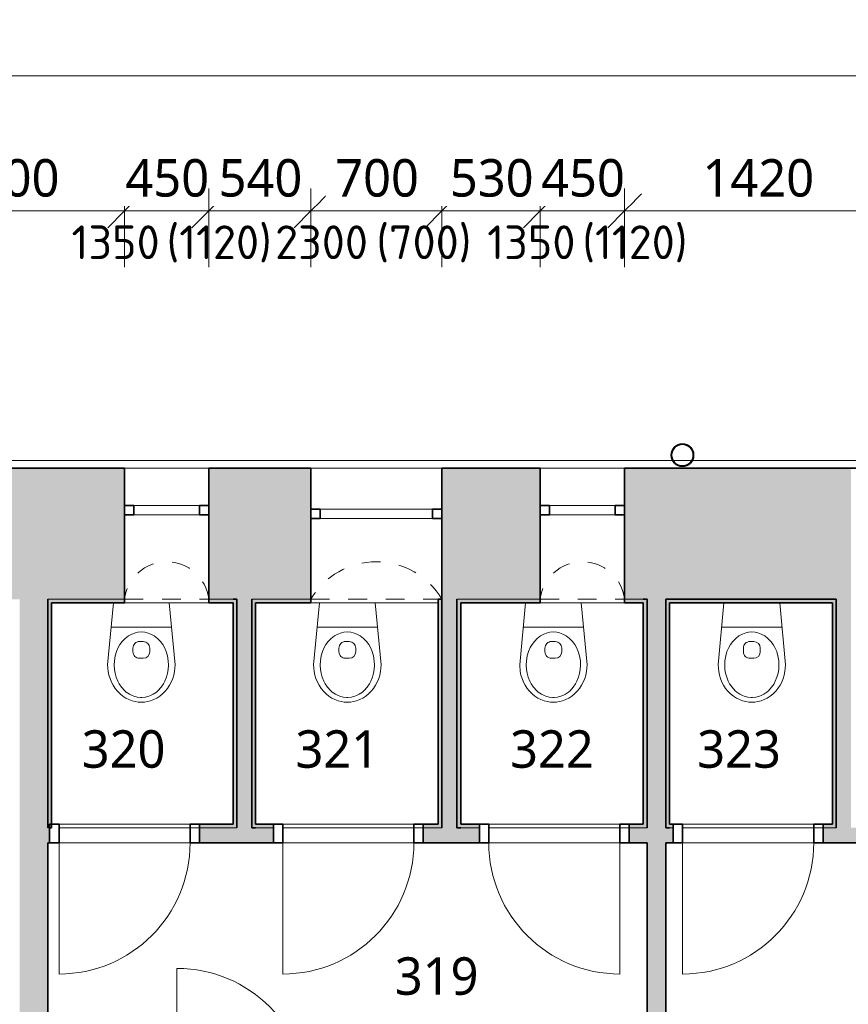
# Model space of a CAD drawing. Header units: metres. Extents: x -2.7 to 41.7, y -4.4 to 31.2.
# Tile 18 of 21: x 21.6 to 26.1, y 11.9 to 17.1. Entities that reach past the tile are written whole.
import ezdxf

# ---------------------------------------------------------------- set-up
doc = ezdxf.new("R2010")
doc.units = ezdxf.units.M
doc.linetypes.add('AV - Cerch_ 1 tecka 2mm', pattern=[0.004, 0.002, -0.001, 0, -0.001])
doc.layers.add('AV-KOTY', color=5, linetype='Continuous', lineweight=13, true_color=0x0000ff)
doc.layers.add('AV-MISTNOSTI', color=5, linetype='Continuous', lineweight=5, true_color=0x0000ff)
for name, color, linetype, lineweight in [('AV-KOTY-100', 7, 'Continuous', 5), ('AV-SRAFY', 7, 'Continuous', 35), ('AV-STAVBA', 7, 'Continuous', 18), ('AV-VYBAVENI', 7, 'Continuous', 18)]:
    doc.layers.add(name, color=color, linetype=linetype, lineweight=lineweight)
doc.styles.add('ISOCPEUR', font='isocpeur.ttf', dxfattribs={"height": 0.18})
doc.styles.add('Trebuchet MS', font='trebuc.ttf', dxfattribs={"height": 0.2})
doc.styles.add('Trebuchet MS_B', font='trebuc.ttf', dxfattribs={"height": 0.2})
doc.dimstyles.new('2_mm_-_O_-_Blue_-_mm_-_zaokrouhlena', dxfattribs={"dimscale": 0.3048, "dimtxt": 0.20619, "dimasz": 0.590551, "dimexe": 0.393701, "dimexo": 0.0625, "dimgap": 0.065617, "dimtad": 1, "dimdec": 0, "dimlfac": 1000, "dimrnd": 10, "dimzin": 0, "dimdsep": 46, "dimtxsty": 'Trebuchet MS', "dimblk1": 'OBLIQUE', "dimblk2": 'OBLIQUE', "dimsah": 1, "dimcen": 0.09, "dimazin": 0, "dimtfac": 1, "dimtdec": 4, "dimtix": 1, "dimtmove": 0, "dimatfit": 3, "dimfxl": 0.984252, "dimfxlon": 1, "dimtvp": 1, "dimtfill": 1, "dimtolj": 1, "dimtzin": 0, "dimarcsym": 2})

# ---------------------------------------------------------------- blocks, each defined once
blk = doc.blocks.new('DO_1-P_Ocel_ - 700x1970_100-947632-3NP')
at = {"layer": 'AV-STAVBA'}
for p, q in [((-0.35, 0.75), (-0.35, 0.05)), ((-0.35, 0.05), (0.35, 0.05)), ((-0.35, -0.05), (0.35, -0.05))]:
    blk.add_line(p, q, dxfattribs=at)
at = {"layer": 'AV-STAVBA', "linetype": 'AV - Cerch_ 1 tecka 2mm'}
for p, q in [((-0.4, 0.05), (0.4, 0.05)), ((-0.35, 0.05), (0.35, 0.05)), ((-0.4, -0.05), (0.4, -0.05)), ((-0.35, -0.05), (0.35, -0.05))]:
    blk.add_line(p, q, dxfattribs=at)
at = {"layer": 'AV-STAVBA', "lineweight": 35}
for p, q in [((-0.35, 0.05), (-0.4, 0.05)), ((-0.4, 0.05), (-0.4, -0.05)), ((-0.35, -0.05), (-0.35, 0.05)), ((0.4, 0.05), (0.35, 0.05)), ((0.35, 0.05), (0.35, -0.05)), ((0.4, -0.05), (0.4, 0.05)), ((-0.4, -0.05), (-0.35, -0.05)), ((0.35, -0.05), (0.4, -0.05))]:
    blk.add_line(p, q, dxfattribs=at)
at = {"layer": 'AV-STAVBA'}
blk.add_arc((-0.35, 0.05), 0.7, 0, 90, dxfattribs=at)
blk = doc.blocks.new('DO_1-L_Ocel_ - 700x1970_100-995370-3NP')
at = {"layer": 'AV-STAVBA'}
for p, q in [((0.35, 0.74), (0.35, 0.04)), ((-0.35, 0.04), (0.35, 0.04)), ((-0.35, -0.06), (0.35, -0.06))]:
    blk.add_line(p, q, dxfattribs=at)
at = {"layer": 'AV-STAVBA', "linetype": 'AV - Cerch_ 1 tecka 2mm'}
for p, q in [((-0.4, 0.04), (0.4, 0.04)), ((-0.35, 0.04), (0.35, 0.04)), ((-0.4, -0.04), (0.4, -0.04)), ((-0.35, -0.06), (0.35, -0.06))]:
    blk.add_line(p, q, dxfattribs=at)
at = {"layer": 'AV-STAVBA', "lineweight": 35}
for p, q in [((-0.35, 0.04), (-0.4, 0.04)), ((-0.4, 0.04), (-0.4, -0.06)), ((-0.35, -0.06), (-0.35, 0.04)), ((0.4, 0.04), (0.35, 0.04)), ((0.35, 0.04), (0.35, -0.06)), ((0.4, -0.06), (0.4, 0.04)), ((-0.4, -0.06), (-0.35, -0.06)), ((0.35, -0.06), (0.4, -0.06))]:
    blk.add_line(p, q, dxfattribs=at)
at = {"layer": 'AV-STAVBA'}
blk.add_arc((0.35, 0.04), 0.7, 90, 180, dxfattribs=at)
blk = doc.blocks.new('DO_1-P_Ocel_ - 700x1970_100-995663-3NP')
at = {"layer": 'AV-STAVBA'}
for p, q in [((-0.35, 0.74), (-0.35, 0.04)), ((-0.35, 0.04), (0.35, 0.04)), ((-0.35, -0.06), (0.35, -0.06))]:
    blk.add_line(p, q, dxfattribs=at)
at = {"layer": 'AV-STAVBA', "linetype": 'AV - Cerch_ 1 tecka 2mm'}
for p, q in [((-0.4, 0.04), (0.4, 0.04)), ((-0.35, 0.04), (0.35, 0.04)), ((-0.4, -0.04), (0.4, -0.04)), ((-0.35, -0.06), (0.35, -0.06))]:
    blk.add_line(p, q, dxfattribs=at)
at = {"layer": 'AV-STAVBA', "lineweight": 35}
for p, q in [((-0.35, 0.04), (-0.4, 0.04)), ((-0.4, 0.04), (-0.4, -0.06)), ((-0.35, -0.06), (-0.35, 0.04)), ((0.4, 0.04), (0.35, 0.04)), ((0.35, 0.04), (0.35, -0.06)), ((0.4, -0.06), (0.4, 0.04)), ((-0.4, -0.06), (-0.35, -0.06)), ((0.35, -0.06), (0.4, -0.06))]:
    blk.add_line(p, q, dxfattribs=at)
at = {"layer": 'AV-STAVBA'}
blk.add_arc((-0.35, 0.04), 0.7, 0, 90, dxfattribs=at)
blk = doc.blocks.new('WI_1_s hor_ příčlí - 450-1239611-3NP')
at = {"layer": 'AV-STAVBA', "linetype": 'AV - Cerch_ 1 tecka 2mm', "lineweight": 13}
for p, q in [((0.225, 0.35), (-0.225, 0.35)), ((0.225, -0.35), (-0.225, -0.35))]:
    blk.add_line(p, q, dxfattribs=at)
at = {"layer": 'AV-STAVBA', "lineweight": 35}
for p, q in [((-0.225, -0.15), (-0.225, -0.1)), ((-0.225, -0.1), (-0.175, -0.1)), ((-0.175, -0.1), (-0.175, -0.15)), ((0.175, -0.15), (0.175, -0.1)), ((0.175, -0.1), (0.225, -0.1)), ((0.225, -0.1), (0.225, -0.15)), ((-0.175, -0.15), (-0.225, -0.15)), ((0.225, -0.15), (0.175, -0.15))]:
    blk.add_line(p, q, dxfattribs=at)
at = {"layer": 'AV-STAVBA'}
for p, q in [((-0.225, -0.1), (-0.225, -0.15)), ((-0.225, -0.1), (0.225, -0.1)), ((0.175, -0.1), (-0.175, -0.1)), ((-0.175, -0.1), (-0.175, -0.15)), ((0.175, -0.1), (0.175, -0.15)), ((0.225, -0.1), (0.225, -0.15)), ((-0.225, -0.15), (0.225, -0.15)), ((-0.175, -0.15), (0.175, -0.15))]:
    blk.add_line(p, q, dxfattribs=at)
blk = doc.blocks.new('GM_Nika s klenutým nadpražím - 450x1360-1239596-3NP')
at = {"layer": 'AV-STAVBA', "linetype": 'AV - Cerch_ 1 tecka 2mm', "lineweight": 13}
for p, q in [((0.225, 0.35), (-0.225, 0.35)), ((0.225, -0.35), (-0.225, -0.35))]:
    blk.add_line(p, q, dxfattribs=at)
blk.add_arc((0, 0.3766), 0.2266, 186.7329, 353.2671, dxfattribs=at)
blk = doc.blocks.new('WI_1-1_s příčlemi - 700x2200-1241498-3NP')
at = {"layer": 'AV-STAVBA', "lineweight": 35}
for p, q in [((-0.35, -0.08), (-0.3, -0.08)), ((-0.3, -0.08), (-0.3, -0.13)), ((0.3, -0.13), (0.3, -0.08)), ((0.3, -0.08), (0.35, -0.08)), ((-0.3, -0.13), (-0.35, -0.13)), ((0.35, -0.13), (0.3, -0.13))]:
    blk.add_line(p, q, dxfattribs=at)
at = {"layer": 'AV-STAVBA'}
for p, q in [((0.3, -0.08), (-0.3, -0.08)), ((-0.3, -0.08), (-0.3, -0.13)), ((-0.25, -0.08), (-0.3, -0.08)), ((0.025, -0.08), (-0.025, -0.08)), ((0.3, -0.08), (0.25, -0.08)), ((-0.3, -0.13), (0.3, -0.13)), ((-0.3, -0.13), (-0.25, -0.13)), ((-0.025, -0.13), (0.025, -0.13)), ((0.25, -0.13), (0.3, -0.13))]:
    blk.add_line(p, q, dxfattribs=at)
blk = doc.blocks.new('GM_Nika s klenutým nadpražím - 700x2520-1242057-3NP')
at = {"layer": 'AV-STAVBA', "linetype": 'AV - Cerch_ 1 tecka 2mm', "lineweight": 13}
for p, q in [((0.35, 0.35), (-0.35, 0.35)), ((0.35, -0.35), (-0.35, -0.35))]:
    blk.add_line(p, q, dxfattribs=at)
blk.add_arc((0, 0.55625), 0.40625, 210.51024, 329.48976, dxfattribs=at)
blk = doc.blocks.new('Koncepční WC - WC NADRZ-1470814-3NP')
at = {"layer": 'AV-VYBAVENI', "lineweight": 13}
for p, q in [((0.0541, 0.526), (0.0377, 0.5177)), ((0.0708, 0.5323), (0.0541, 0.526)), ((0.0876, 0.5367), (0.0708, 0.5323)), ((0.1042, 0.5392), (0.0876, 0.5367)), ((0.1203, 0.54), (0.1042, 0.5392)), ((0.1365, 0.5392), (0.1203, 0.54)), ((0.1531, 0.5367), (0.1365, 0.5392)), ((0.1699, 0.5323), (0.1531, 0.5367)), ((0.1866, 0.526), (0.1699, 0.5323)), ((0.203, 0.5177), (0.1866, 0.526)), ((-0.007, 0.4814), (-0.0194, 0.4661)), ((0.0069, 0.4953), (-0.007, 0.4814)), ((0.0218, 0.5074), (0.0069, 0.4953)), ((0.0314, 0.4782), (0.0148, 0.4601)), ((0.0377, 0.5177), (0.0218, 0.5074)), ((0.0398, 0.4856), (0.0314, 0.4782)), ((0.0564, 0.4971), (0.0398, 0.4856)), ((0.0707, 0.5044), (0.0564, 0.4971)), ((0.0799, 0.5081), (0.0707, 0.5044)), ((0.0987, 0.513), (0.0799, 0.5081)), ((0.117, 0.515), (0.0987, 0.513)), ((0.1203, 0.515), (0.117, 0.515)), ((0.1237, 0.515), (0.1203, 0.515)), ((0.142, 0.513), (0.1237, 0.515)), ((0.1607, 0.5081), (0.142, 0.513)), ((0.1699, 0.5044), (0.1607, 0.5081)), ((0.1842, 0.4971), (0.1699, 0.5044)), ((0.2008, 0.4856), (0.1842, 0.4971)), ((0.2093, 0.4782), (0.2008, 0.4856)), ((0.2188, 0.5074), (0.203, 0.5177)), ((0.2258, 0.4601), (0.2093, 0.4782)), ((0.2338, 0.4953), (0.2188, 0.5074)), ((0.2476, 0.4814), (0.2338, 0.4953)), ((0.2601, 0.4661), (0.2476, 0.4814)), ((-0.0396, 0.4319), (-0.047, 0.4136)), ((-0.0303, 0.4494), (-0.0396, 0.4319)), ((-0.0194, 0.4661), (-0.0303, 0.4494)), ((-0.0051, 0.4278), (-0.0139, 0.4061)), ((0.0018, 0.4409), (-0.0051, 0.4278)), ((0.0148, 0.4601), (0.0018, 0.4409)), ((0.2388, 0.4409), (0.2258, 0.4601)), ((0.2458, 0.4278), (0.2388, 0.4409)), ((0.2546, 0.4061), (0.2458, 0.4278)), ((0.271, 0.4494), (0.2601, 0.4661)), ((0.2802, 0.4319), (0.271, 0.4494)), ((0.2877, 0.4136), (0.2802, 0.4319)), ((-0.0567, 0.3764), (-0.0597, 0.34)), ((-0.0527, 0.395), (-0.0567, 0.3764)), ((-0.047, 0.4136), (-0.0527, 0.395)), ((-0.0197, 0.3855), (-0.0233, 0.3644)), ((-0.0139, 0.4061), (-0.0197, 0.3855)), ((0.2603, 0.3855), (0.2546, 0.4061)), ((0.2639, 0.3644), (0.2603, 0.3855)), ((0.2934, 0.395), (0.2877, 0.4136)), ((0.2973, 0.3764), (0.2934, 0.395)), ((0.3003, 0.34), (0.2973, 0.3764)), ((-0.0597, 0.34), (-0.0288, 0.01)), ((-0.0233, 0.3644), (-0.0247, 0.342)), ((-0.0247, 0.342), (-0.0237, 0.3197)), ((-0.0237, 0.3197), (-0.019, 0.2916)), ((0.2597, 0.2916), (0.2644, 0.3197)), ((0.2653, 0.342), (0.2639, 0.3644)), ((0.2644, 0.3197), (0.2653, 0.342)), ((0.2695, 0.01), (0.3003, 0.34)), ((-0.019, 0.2916), (-0.0125, 0.2698)), ((-0.0125, 0.2698), (-0.0032, 0.2484)), ((0.0753, 0.2508), (0.0753, 0.2704)), ((0.1103, 0.3054), (0.1203, 0.3054)), ((0.1203, 0.3054), (0.1303, 0.3054)), ((0.1653, 0.2508), (0.1653, 0.2704)), ((0.2439, 0.2484), (0.2532, 0.2698)), ((0.2532, 0.2698), (0.2597, 0.2916)), ((-0.0032, 0.2484), (0.0063, 0.2319)), ((0.0063, 0.2319), (0.0188, 0.2151)), ((0.0188, 0.2151), (0.0344, 0.199)), ((0.1203, 0.2158), (0.1103, 0.2158)), ((0.1303, 0.2158), (0.1203, 0.2158)), ((0.2063, 0.199), (0.2219, 0.2151)), ((0.2219, 0.2151), (0.2344, 0.2319)), ((0.2344, 0.2319), (0.2439, 0.2484)), ((0.0344, 0.199), (0.0515, 0.1859)), ((0.0515, 0.1859), (0.0699, 0.1759)), ((0.0699, 0.1759), (0.0885, 0.1693)), ((0.0885, 0.1693), (0.102, 0.1664)), ((0.102, 0.1664), (0.1203, 0.165)), ((0.1203, 0.165), (0.1387, 0.1664)), ((0.1387, 0.1664), (0.1521, 0.1693)), ((0.1521, 0.1693), (0.1708, 0.1759)), ((0.1708, 0.1759), (0.1891, 0.1859)), ((0.1891, 0.1859), (0.2063, 0.199)), ((-0.0409, 0.1398), (0.1203, 0.1398)), ((0.1203, 0.1398), (0.2816, 0.1398))]:
    blk.add_line(p, q, dxfattribs=at)
for centre, start, end in [((0.1103, 0.2704), 90, 180), ((0.1303, 0.2704), 360, 90), ((0.1103, 0.2508), 180, 270), ((0.1303, 0.2508), 270, 0)]:
    blk.add_arc(centre, 0.035, start, end, dxfattribs=at)
blk = doc.blocks.new('GM_Dešťový svod_03 - GM_Dešťový svod_03-1503405-3NP')
at = {"layer": 'AV-STAVBA', "lineweight": 35}
for radius, start, end in [(0.06, 90, 270), (0.058, 90, 270), (0.06, 270, 90), (0.058, 270, 90)]:
    blk.add_arc((25.1837, 14.8171), radius, start, end, dxfattribs=at)
blk = doc.blocks.new('Řísma 2NP_ vnitroblok - Řísma 2NP_ vnitroblok-1646675-3NP')
at = {"layer": 'AV-STAVBA'}
for p, q in [((8.6937, 14.789), (25.1323, 14.789)), ((25.1344, 14.789), (25.2329, 14.789)), ((25.2351, 14.789), (39.7648, 14.789)), ((23.8998, 14.7482), (23.1998, 14.7482))]:
    blk.add_line(p, q, dxfattribs=at)
blk = doc.blocks.new('DIMBLOCK18-3NP')
at = {"layer": 'AV-KOTY-100', "color": 5, "true_color": 0x0000ff}
for p, q in [((20.9048, 16.1206), (20.9048, 16.2406)), ((22.2048, 16.1206), (22.2048, 16.2406)), ((20.9048, 16.1206), (20.9948, 16.2106)), ((22.2048, 16.1206), (22.2948, 16.2106)), ((20.9048, 16.1206), (20.8148, 16.0306)), ((20.9048, 16.1206), (22.2048, 16.1206)), ((20.9048, 16.1206), (20.9048, 15.8206)), ((22.2048, 16.1206), (22.1148, 16.0306)), ((22.2048, 16.1206), (22.2048, 15.8206))]:
    blk.add_line(p, q, dxfattribs=at)
at = {"layer": 'AV-KOTY-100', "color": 0, "insert": (21.2613, 16.3965), "char_height": 0.2, "width": 0.704541, "attachment_point": 1, "line_spacing_factor": 1.048425, "style": 'Trebuchet MS', "bg_fill": 3, "box_fill_scale": 1.25, "bg_fill_color": 256, "bg_fill_true_color": 13158600, "bg_fill_transparency": 0}
blk.add_mtext('1300', dxfattribs=at)
blk = doc.blocks.new('_Oblique')
at = {"color": 0, "linetype": 'ByBlock', "lineweight": -2}
blk.add_line((-0.5, -0.5), (0.5, 0.5), dxfattribs=at)
blk = doc.blocks.new('DIMBLOCK19-3NP')
at = {"layer": 'AV-KOTY-100', "color": 5, "true_color": 0x0000ff}
for p, q in [((22.2048, 16.1206), (22.2048, 16.2406)), ((22.6548, 16.1206), (22.6548, 16.2406)), ((22.2048, 16.1206), (22.2948, 16.2106)), ((22.6548, 16.1206), (22.7448, 16.2106)), ((22.2048, 16.1206), (22.1148, 16.0306)), ((22.2048, 16.1206), (22.6548, 16.1206)), ((22.2048, 16.1206), (22.2048, 15.8206)), ((22.6548, 16.1206), (22.5648, 16.0306)), ((22.6548, 16.1206), (22.6548, 15.8206))]:
    blk.add_line(p, q, dxfattribs=at)
at = {"layer": 'AV-KOTY-100', "color": 0, "insert": (22.2096, 16.3965), "char_height": 0.2, "width": 0.528406, "attachment_point": 1, "line_spacing_factor": 1.048425, "style": 'Trebuchet MS', "bg_fill": 3, "box_fill_scale": 1.25, "bg_fill_color": 256, "bg_fill_true_color": 13158600, "bg_fill_transparency": 0}
blk.add_mtext('450', dxfattribs=at)
blk = doc.blocks.new('DIMBLOCK20-3NP')
at = {"layer": 'AV-KOTY-100', "color": 5, "true_color": 0x0000ff}
for p, q in [((22.6548, 16.1206), (22.6548, 16.2406)), ((23.1998, 16.1206), (23.1998, 16.2406)), ((22.6548, 16.1206), (22.7448, 16.2106)), ((23.1998, 16.1206), (23.2898, 16.2106)), ((22.6548, 16.1206), (22.5648, 16.0306)), ((22.6548, 16.1206), (23.1998, 16.1206)), ((22.6548, 16.1206), (22.6548, 15.8206)), ((23.1998, 16.1206), (23.1098, 16.0306)), ((23.1998, 16.1206), (23.1998, 15.8206))]:
    blk.add_line(p, q, dxfattribs=at)
at = {"layer": 'AV-KOTY-100', "color": 0, "insert": (22.7071, 16.3965), "char_height": 0.2, "width": 0.528406, "attachment_point": 1, "line_spacing_factor": 1.048425, "style": 'Trebuchet MS', "bg_fill": 3, "box_fill_scale": 1.25, "bg_fill_color": 256, "bg_fill_true_color": 13158600, "bg_fill_transparency": 0}
blk.add_mtext('540', dxfattribs=at)
blk = doc.blocks.new('DIMBLOCK21-3NP')
at = {"layer": 'AV-KOTY-100', "color": 5, "true_color": 0x0000ff}
for p, q in [((23.1998, 16.1206), (23.1998, 16.2406)), ((23.8998, 16.1206), (23.8998, 16.2406)), ((23.1998, 16.1206), (23.2898, 16.2106)), ((23.8998, 16.1206), (23.9898, 16.2106)), ((23.1998, 16.1206), (23.1098, 16.0306)), ((23.1998, 16.1206), (23.8998, 16.1206)), ((23.1998, 16.1206), (23.1998, 15.8206)), ((23.8998, 16.1206), (23.8098, 16.0306)), ((23.8998, 16.1206), (23.8998, 15.8206))]:
    blk.add_line(p, q, dxfattribs=at)
at = {"layer": 'AV-KOTY-100', "color": 0, "insert": (23.3296, 16.3965), "char_height": 0.2, "width": 0.528406, "attachment_point": 1, "line_spacing_factor": 1.048425, "style": 'Trebuchet MS', "bg_fill": 3, "box_fill_scale": 1.25, "bg_fill_color": 256, "bg_fill_true_color": 13158600, "bg_fill_transparency": 0}
blk.add_mtext('700', dxfattribs=at)
blk = doc.blocks.new('DIMBLOCK22-3NP')
at = {"layer": 'AV-KOTY-100', "color": 5, "true_color": 0x0000ff}
for p, q in [((23.8998, 16.1206), (23.8998, 16.2406)), ((24.4248, 16.1206), (24.4248, 16.2406)), ((23.8998, 16.1206), (23.9898, 16.2106)), ((24.4248, 16.1206), (24.5148, 16.2106)), ((23.8998, 16.1206), (23.8098, 16.0306)), ((23.8998, 16.1206), (24.4248, 16.1206)), ((23.8998, 16.1206), (23.8998, 15.8206)), ((24.4248, 16.1206), (24.3348, 16.0306)), ((24.4248, 16.1206), (24.4248, 15.8206))]:
    blk.add_line(p, q, dxfattribs=at)
at = {"layer": 'AV-KOTY-100', "color": 0, "insert": (23.9421, 16.3965), "char_height": 0.2, "width": 0.528406, "attachment_point": 1, "line_spacing_factor": 1.048425, "style": 'Trebuchet MS', "bg_fill": 3, "box_fill_scale": 1.25, "bg_fill_color": 256, "bg_fill_true_color": 13158600, "bg_fill_transparency": 0}
blk.add_mtext('530', dxfattribs=at)
blk = doc.blocks.new('DIMBLOCK23-3NP')
at = {"layer": 'AV-KOTY-100', "color": 5, "true_color": 0x0000ff}
for p, q in [((24.4248, 16.1206), (24.4248, 16.2406)), ((24.8748, 16.1206), (24.8748, 16.2406)), ((24.4248, 16.1206), (24.5148, 16.2106)), ((24.8748, 16.1206), (24.9648, 16.2106)), ((24.4248, 16.1206), (24.3348, 16.0306)), ((24.4248, 16.1206), (24.8748, 16.1206)), ((24.4248, 16.1206), (24.4248, 15.8206)), ((24.8748, 16.1206), (24.7848, 16.0306)), ((24.8748, 16.1206), (24.8748, 15.8206))]:
    blk.add_line(p, q, dxfattribs=at)
at = {"layer": 'AV-KOTY-100', "color": 0, "insert": (24.4296, 16.3965), "char_height": 0.2, "width": 0.528406, "attachment_point": 1, "line_spacing_factor": 1.048425, "style": 'Trebuchet MS', "bg_fill": 3, "box_fill_scale": 1.25, "bg_fill_color": 256, "bg_fill_true_color": 13158600, "bg_fill_transparency": 0}
blk.add_mtext('450', dxfattribs=at)
blk = doc.blocks.new('DIMBLOCK24-3NP')
at = {"layer": 'AV-KOTY-100', "color": 5, "true_color": 0x0000ff}
for p, q in [((24.8748, 16.1206), (24.8748, 16.2406)), ((26.2948, 16.1206), (26.2948, 16.2406)), ((24.8748, 16.1206), (24.9648, 16.2106)), ((26.2948, 16.1206), (26.3848, 16.2106)), ((24.8748, 16.1206), (24.7848, 16.0306)), ((24.8748, 16.1206), (26.2948, 16.1206)), ((24.8748, 16.1206), (24.8748, 15.8206)), ((26.2948, 16.1206), (26.2048, 16.0306)), ((26.2948, 16.1206), (26.2948, 15.8206))]:
    blk.add_line(p, q, dxfattribs=at)
at = {"layer": 'AV-KOTY-100', "color": 0, "insert": (25.2912, 16.3965), "char_height": 0.2, "width": 0.704541, "attachment_point": 1, "line_spacing_factor": 1.048425, "style": 'Trebuchet MS', "bg_fill": 3, "box_fill_scale": 1.25, "bg_fill_color": 256, "bg_fill_true_color": 13158600, "bg_fill_transparency": 0}
blk.add_mtext('1420', dxfattribs=at)
blk = doc.blocks.new('DIMBLOCK35-3NP')
at = {"layer": 'AV-KOTY-100', "color": 5, "true_color": 0x0000ff}
for p, q in [((0.2786, 16.8405), (0.2786, 17.1405)), ((0.2786, 16.8405), (0.3686, 16.9305)), ((39.7648, 16.8405), (39.7648, 16.9605)), ((39.7648, 16.8405), (39.8548, 16.9305)), ((0.2786, 16.8405), (0.1886, 16.7505)), ((0.2786, 16.8405), (39.7648, 16.8405)), ((0.2786, 16.8405), (0.2786, 16.7205)), ((39.7648, 16.8405), (39.6748, 16.7505)), ((39.7648, 16.8405), (39.7648, 16.5405))]:
    blk.add_line(p, q, dxfattribs=at)
at = {"layer": 'AV-KOTY-100', "color": 0, "insert": (19.6547, 17.1164), "char_height": 0.2, "width": 0.880677, "attachment_point": 1, "line_spacing_factor": 1.048425, "style": 'Trebuchet MS', "bg_fill": 3, "box_fill_scale": 1.25, "bg_fill_color": 256, "bg_fill_true_color": 13158600, "bg_fill_transparency": 0}
blk.add_mtext('39490', dxfattribs=at)

msp = doc.modelspace()

# ---------------------------------------------------------------- hatches: boundary and pattern name
at = {"layer": 'AV-SRAFY', "lineweight": 5}
h = msp.add_hatch(color=256, dxfattribs=at)
h.paths.add_polyline_path([(39.2348, 14.0482), (39.2348, 14.7482), (38.5248, 14.7482), (38.5248, 14.3082), (38.5998, 14.0482)])
h.paths.add_polyline_path([(37.3498, 14.0482), (37.4248, 14.3082), (37.4248, 14.7482), (35.6798, 14.7482), (35.6798, 14.3082), (35.7548, 14.0482)])
h.paths.add_polyline_path([(24.9948, 14.0482), (26.0848, 14.0482), (26.0848, 14.7482), (24.8748, 14.7482), (24.8748, 14.0482), (24.9748, 14.0482)])
h.paths.add_polyline_path([(27.5148, 14.0482), (29.2048, 14.0482), (29.2798, 14.3082), (29.2798, 14.7482), (27.5148, 14.7482), (27.5148, 14.3482)])
h.paths.add_polyline_path([(34.5048, 14.0482), (34.5798, 14.3082), (34.5798, 14.7482), (33.3798, 14.7482), (33.3798, 14.3082), (33.4548, 14.0482), (34.1648, 14.0482)])
h.paths.add_polyline_path([(23.9798, 14.0482), (24.4248, 14.0482), (24.4248, 14.7482), (23.8998, 14.7482), (23.8998, 14.0482)])
h.paths.add_polyline_path([(30.4548, 14.0482), (32.2048, 14.0482), (32.2798, 14.3082), (32.2798, 14.7482), (30.3798, 14.7482), (30.3798, 14.3082)])
h.paths.add_polyline_path([(22.8848, 14.0482), (23.1998, 14.0482), (23.1998, 14.7482), (22.6548, 14.7482), (22.6548, 14.0482), (22.8048, 14.0482)])
h.paths.add_polyline_path([(21.8837, 14.0482), (22.2048, 14.0482), (22.2048, 14.7482), (20.9048, 14.7482), (20.9048, 14.2982), (20.9798, 14.0482), (21.7948, 14.0482)])
h.paths.add_polyline_path([(18.5298, 14.0482), (18.6048, 14.2982), (18.6048, 14.7482), (17.7648, 14.7482), (17.7648, 14.0482), (18.3367, 14.0482)])
h.paths.add_polyline_path([(19.6048, 14.2982), (19.9048, 14.2982), (19.9048, 14.7482), (19.6048, 14.7482)])
at = {"layer": 'AV-SRAFY', "lineweight": 18}
h = msp.add_hatch(color=256, dxfattribs=at)
h.paths.add_polyline_path([(21.7948, 8.3782), (21.7948, 8.5932), (21.6448, 8.5932), (21.6448, 8.3782)])
h.paths.add_polyline_path([(21.6448, 9.9432), (21.7948, 9.9432), (21.7948, 14.0482), (21.6448, 14.0482), (21.6448, 11.0351)])
h = msp.add_hatch(color=256, dxfattribs=at)
h.paths.add_polyline_path([(21.7948, 14.0282), (22.2048, 14.0282), (22.2048, 14.0482), (21.7948, 14.0482)])
h.paths.add_polyline_path([(22.7848, 14.0282), (22.7848, 14.0482), (22.6548, 14.0482), (22.6548, 14.0282)])
for points in [[(22.7848, 12.8482), (22.8048, 12.8482), (22.8048, 14.0482), (22.7848, 14.0482), (22.7848, 13.2748)], [(22.8048, 12.8282), (22.8848, 12.8282), (22.8848, 14.0482), (22.8048, 14.0482), (22.8048, 13.2748)], [(22.9048, 14.0282), (23.1998, 14.0282), (23.1998, 14.0482), (22.8848, 14.0482), (22.8848, 14.0282)], [(23.8798, 12.8482), (23.8998, 12.8482), (23.8998, 14.0482), (23.8798, 14.0482), (23.8798, 13.2748)], [(23.9798, 12.8282), (23.9798, 14.0482), (23.8998, 14.0482), (23.8998, 12.8282)], [(24.9748, 12.8482), (24.9948, 12.8482), (24.9948, 14.0482), (24.9748, 14.0482), (24.9748, 13.2748)], [(24.9948, 11.3782), (25.0948, 11.3782), (25.0948, 14.0482), (24.9948, 14.0482), (24.9948, 12.1549)], [(25.1148, 14.0282), (25.9848, 14.0282), (25.9848, 14.0482), (25.0948, 14.0482), (25.0948, 14.0282)], [(25.9848, 12.8482), (26.0048, 12.8482), (26.0048, 14.0482), (25.9848, 14.0482), (25.9848, 13.2748)], [(21.8048, 12.8282), (21.8148, 12.8282), (21.8148, 14.0282), (21.7948, 14.0282), (21.7948, 12.8282)], [(22.9048, 12.8282), (22.9048, 14.0282), (22.8848, 14.0282), (22.8848, 12.8282)], [(23.9998, 12.8282), (23.9998, 14.0282), (23.9798, 14.0282), (23.9798, 12.8282)], [(25.1148, 12.8282), (25.1148, 14.0282), (25.0948, 14.0282), (25.0948, 12.8282)], [(22.8048, 12.8282), (22.8048, 12.8482), (22.6048, 12.8482), (22.6048, 12.8282)]]:
    msp.add_hatch(color=256, dxfattribs=at).paths.add_polyline_path(points)
h = msp.add_hatch(color=256, dxfattribs=at)
h.paths.add_polyline_path([(24.8748, 14.0282), (24.9748, 14.0282), (24.9748, 14.0482), (24.8748, 14.0482)])
h.paths.add_polyline_path([(23.9798, 14.0282), (24.4248, 14.0282), (24.4248, 14.0482), (23.9798, 14.0482)])
at = {"layer": 'AV-SRAFY', "lineweight": 5}
msp.add_hatch(color=256, dxfattribs=at).paths.add_polyline_path([(26.0848, 12.8282), (26.0848, 14.0482), (26.0048, 14.0482), (26.0048, 12.8282)])
at = {"layer": 'AV-SRAFY', "lineweight": 18}
h = msp.add_hatch(color=256, dxfattribs=at)
h.paths.add_polyline_path([(24.0998, 12.7482), (24.0998, 12.8282), (23.7998, 12.8282), (23.7998, 12.7482)])
h.paths.add_polyline_path([(24.9948, 12.7482), (24.9948, 12.8282), (24.8998, 12.8282), (24.8998, 12.7482)])
h.paths.add_polyline_path([(22.9998, 12.7482), (22.9998, 12.8282), (22.6048, 12.8282), (22.6048, 12.7482)])
h.paths.add_polyline_path([(21.7948, 12.7482), (21.8048, 12.7482), (21.8048, 12.8282), (21.7948, 12.8282)])
h = msp.add_hatch(color=256, dxfattribs=at)
h.paths.add_polyline_path([(23.7998, 12.8282), (23.8998, 12.8282), (23.8998, 12.8482), (23.7998, 12.8482)])
h.paths.add_polyline_path([(22.9998, 12.8282), (22.9998, 12.8482), (22.9048, 12.8482), (22.9048, 12.8282)])
h = msp.add_hatch(color=256, dxfattribs=at)
h.paths.add_polyline_path([(24.9948, 12.8282), (24.9948, 12.8482), (24.8998, 12.8482), (24.8998, 12.8282)])
h.paths.add_polyline_path([(23.9998, 12.8282), (24.0998, 12.8282), (24.0998, 12.8482), (23.9998, 12.8482)])
h = msp.add_hatch(color=256, dxfattribs=at)
h.paths.add_polyline_path([(25.0948, 12.7482), (25.1348, 12.7482), (25.1348, 12.8282), (25.0948, 12.8282)])
h.paths.add_polyline_path([(25.9348, 12.7482), (26.1448, 12.7482), (26.1448, 12.8282), (25.9348, 12.8282)])
h.paths.add_polyline_path([(27.0748, 12.7482), (27.0748, 12.8282), (26.9448, 12.8282), (26.9448, 12.7482)])
h = msp.add_hatch(color=256, dxfattribs=at)
h.paths.add_polyline_path([(25.9348, 12.8282), (26.0048, 12.8282), (26.0048, 12.8482), (25.9348, 12.8482)])
h.paths.add_polyline_path([(25.1348, 12.8282), (25.1348, 12.8482), (25.1148, 12.8482), (25.1148, 12.8282)])

# ---------------------------------------------------------------- linework, layer by layer
at = {"layer": 'AV-STAVBA', "lineweight": 35}
for p, q in [((22.2048, 14.7482), (20.9048, 14.7482)), ((22.2048, 14.5482), (22.2048, 14.7482)), ((22.6548, 14.5482), (22.6548, 14.7482)), ((22.6548, 14.7482), (23.1998, 14.7482)), ((23.1998, 14.0282), (23.1998, 14.7482)), ((24.4248, 14.7482), (23.8998, 14.7482)), ((23.8998, 12.8282), (23.8998, 14.7482)), ((24.4248, 14.5482), (24.4248, 14.7482)), ((24.8748, 14.5482), (24.8748, 14.7482)), ((24.8748, 14.7482), (26.2948, 14.7482)), ((22.2048, 14.0282), (22.2048, 14.4982)), ((22.6548, 14.0282), (22.6548, 14.4982)), ((24.4248, 14.0282), (24.4248, 14.4982)), ((24.8748, 14.0282), (24.8748, 14.4982)), ((21.7948, 12.8282), (21.7948, 14.0482)), ((22.7848, 14.0482), (22.8048, 14.0482)), ((22.8048, 14.0482), (22.8048, 12.8282)), ((22.8848, 12.8282), (22.8848, 14.0482)), ((23.8798, 14.0482), (23.8798, 12.8482)), ((23.8998, 14.0482), (23.8798, 14.0482)), ((23.9798, 12.8282), (23.9798, 14.0482)), ((24.9748, 14.0482), (24.9948, 14.0482)), ((24.9948, 14.0482), (24.9948, 12.8282)), ((25.0948, 14.0482), (26.0048, 14.0482)), ((25.0948, 12.8282), (25.0948, 14.0482)), ((26.0048, 12.8282), (26.0048, 14.0482)), ((21.8148, 14.0282), (22.2048, 14.0282)), ((21.8148, 12.8282), (21.8148, 14.0282)), ((22.6548, 14.0282), (22.7848, 14.0282)), ((22.7848, 14.0282), (22.7848, 12.8482)), ((22.9048, 14.0282), (23.1998, 14.0282)), ((22.9048, 12.8482), (22.9048, 14.0282)), ((23.9998, 14.0282), (24.4248, 14.0282)), ((23.9998, 12.8482), (23.9998, 14.0282)), ((24.8748, 14.0282), (24.9748, 14.0282)), ((24.9748, 14.0282), (24.9748, 12.8482)), ((25.1148, 14.0282), (25.9848, 14.0282)), ((25.1148, 12.8482), (25.1148, 14.0282)), ((25.9848, 14.0282), (25.9848, 12.8482)), ((21.8048, 12.7482), (21.8048, 12.8282)), ((21.8048, 12.8282), (21.8148, 12.8282)), ((22.6048, 12.8482), (22.6048, 12.7482)), ((22.7848, 12.8482), (22.6048, 12.8482)), ((22.9048, 12.8282), (22.8848, 12.8282)), ((22.9998, 12.8482), (22.9048, 12.8482)), ((22.9998, 12.7482), (22.9998, 12.8482)), ((23.7998, 12.8482), (23.7998, 12.7482)), ((23.8798, 12.8482), (23.7998, 12.8482)), ((23.9998, 12.8282), (23.9798, 12.8282)), ((24.0998, 12.8482), (23.9998, 12.8482)), ((24.0998, 12.7482), (24.0998, 12.8482)), ((24.8998, 12.8482), (24.8998, 12.7482)), ((24.9748, 12.8482), (24.8998, 12.8482)), ((25.1148, 12.8282), (25.0948, 12.8282)), ((25.1348, 12.8482), (25.1148, 12.8482)), ((25.1348, 12.7482), (25.1348, 12.8482)), ((25.9348, 12.8482), (25.9348, 12.7482)), ((25.9848, 12.8482), (25.9348, 12.8482)), ((21.7948, 11.3782), (21.7948, 12.7482)), ((21.7948, 12.7482), (21.8048, 12.7482)), ((22.6048, 12.7482), (22.9998, 12.7482)), ((23.7998, 12.7482), (24.0998, 12.7482)), ((24.8998, 12.7482), (24.9948, 12.7482)), ((24.9948, 12.7482), (24.9948, 11.3782)), ((25.0948, 11.3782), (25.0948, 12.7482)), ((25.0948, 12.7482), (25.1348, 12.7482)), ((25.9348, 12.7482), (26.1448, 12.7482))]:
    msp.add_line(p, q, dxfattribs=at)
at = {"layer": 'AV-STAVBA'}
for p, q in [((22.2048, 14.7482), (22.6548, 14.7482)), ((24.4248, 14.7482), (24.8748, 14.7482)), ((21.7948, 14.0482), (22.2048, 14.0482)), ((22.6548, 14.0482), (22.7848, 14.0482)), ((22.8848, 14.0482), (23.1998, 14.0482)), ((23.9798, 14.0482), (24.4248, 14.0482)), ((24.8748, 14.0482), (24.9748, 14.0482)), ((22.6548, 14.0282), (22.2048, 14.0282)), ((23.8798, 14.0282), (23.1998, 14.0282)), ((24.8748, 14.0282), (24.4248, 14.0282)), ((21.8048, 12.8282), (21.7948, 12.8282)), ((21.8548, 12.8282), (22.5548, 12.8282)), ((22.8048, 12.8282), (22.6048, 12.8282)), ((22.9998, 12.8282), (22.9048, 12.8282)), ((23.0498, 12.8282), (23.7498, 12.8282)), ((23.8998, 12.8282), (23.7998, 12.8282)), ((24.0998, 12.8282), (23.9998, 12.8282)), ((24.1498, 12.8282), (24.8498, 12.8282)), ((24.9948, 12.8282), (24.8998, 12.8282)), ((25.1348, 12.8282), (25.1148, 12.8282)), ((25.1848, 12.8282), (25.8848, 12.8282)), ((26.0048, 12.8282), (25.9348, 12.8282)), ((22.5548, 12.7482), (21.8548, 12.7482)), ((23.7498, 12.7482), (23.0498, 12.7482)), ((24.8498, 12.7482), (24.1498, 12.7482)), ((25.8848, 12.7482), (25.1848, 12.7482))]:
    msp.add_line(p, q, dxfattribs=at)

# ---------------------------------------------------------------- block references
at = {"layer": 'AV-STAVBA', "lineweight": 35}
msp.add_blockref('GM_Dešťový svod_03 - GM_Dešťový svod_03-1503405-3NP', (0, 0), dxfattribs=at)
at = {"layer": 'AV-STAVBA'}
for name, p in [('Řísma 2NP_ vnitroblok - Řísma 2NP_ vnitroblok-1646675-3NP', (0, 0)), ('DO_1-P_Ocel_ - 700x1970_100-947632-3NP', (22.8348, 11.3282))]:
    msp.add_blockref(name, p, dxfattribs=at)
at = {"layer": 'AV-STAVBA', "linetype": 'AV - Cerch_ 1 tecka 2mm', "lineweight": 13, "rotation": 180}
for name, p in [('WI_1_s hor_ příčlí - 450-1239611-3NP', (22.4298, 14.3982)), ('GM_Nika s klenutým nadpražím - 450x1360-1239596-3NP', (22.4298, 14.3982)), ('GM_Nika s klenutým nadpražím - 700x2520-1242057-3NP', (23.5498, 14.3982)), ('WI_1_s hor_ příčlí - 450-1239611-3NP', (24.6498, 14.3982)), ('GM_Nika s klenutým nadpražím - 450x1360-1239596-3NP', (24.6498, 14.3982))]:
    msp.add_blockref(name, p, dxfattribs=at)
at = {"layer": 'AV-STAVBA', "rotation": 180}
for name, p in [('WI_1-1_s příčlemi - 700x2200-1241498-3NP', (23.5498, 14.3982)), ('DO_1-L_Ocel_ - 700x1970_100-995370-3NP', (22.2048, 12.7882)), ('DO_1-L_Ocel_ - 700x1970_100-995370-3NP', (23.3998, 12.7882)), ('DO_1-P_Ocel_ - 700x1970_100-995663-3NP', (24.4998, 12.7882)), ('DO_1-L_Ocel_ - 700x1970_100-995370-3NP', (25.5348, 12.7882))]:
    msp.add_blockref(name, p, dxfattribs=at)
at = {"layer": 'AV-VYBAVENI', "rotation": 180}
for p in [(22.4148, 14.0382), (23.5148, 14.0382), (24.6151, 14.0382), (25.6748, 14.0382)]:
    msp.add_blockref('Koncepční WC - WC NADRZ-1470814-3NP', p, dxfattribs=at)

# ---------------------------------------------------------------- texts
at = {"layer": 'AV-KOTY', "lineweight": 5, "char_height": 0.18, "attachment_point": 1, "style": 'ISOCPEUR'}
for s, insert, width in [('1350', (21.9214, 16.0429), 0.569198), ('(1120)', (22.4296, 16.0429), 0.705485), ('2300', (23.0084, 16.0429), 0.609282), ('(700)', (23.5496, 16.0429), 0.633333), ('1350', (24.1414, 16.0429), 0.569198), ('(1120)', (24.6496, 16.0429), 0.705485)]:
    msp.add_mtext(s, dxfattribs=dict(at, insert=insert, width=width))
at = {"layer": 'AV-MISTNOSTI', "char_height": 0.2, "width": 0.601266, "attachment_point": 1, "style": 'Trebuchet MS_B'}
for s, insert in [('320', (21.9761, 13.3488)), ('321', (23.1176, 13.3488)), ('322', (24.2636, 13.3488)), ('323', (25.2627, 13.3488)), ('319', (23.6479, 12.1374))]:
    msp.add_mtext(s, dxfattribs=dict(at, insert=insert))

# ---------------------------------------------------------------- dimensions: what is measured, and where the dimension line sits
at = {"layer": 'AV-KOTY', "lineweight": 5}
dim = msp.add_linear_dim(base=(39.7648, 16.8405), p1=(0.2786, 17.1405), p2=(39.7648, 16.5405), dimstyle='2_mm_-_O_-_Blue_-_mm_-_zaokrouhlena', override={"dimpost": '<>', "dimfxl": 39.49079}, dxfattribs=at)
dim.commit()
dim.dimension.update_dxf_attribs({"geometry": 'DIMBLOCK35-3NP', "text_midpoint": (20.0217, 16.9626)})

# ---------------------------------------------------------------- next in the draw order: dimensions: what is measured, and where the dimension line sits
dim = msp.add_linear_dim(base=(22.2048, 16.1206), p1=(20.9048, 15.8206), p2=(22.2048, 15.8206), dimstyle='2_mm_-_O_-_Blue_-_mm_-_zaokrouhlena', override={"dimpost": '<>', "dimfxl": 1.3}, dxfattribs=at)
dim.commit()
dim.dimension.update_dxf_attribs({"geometry": 'DIMBLOCK18-3NP', "text_midpoint": (21.5548, 16.2424)})

# ---------------------------------------------------------------- next in the draw order: dimensions: what is measured, and where the dimension line sits
dim = msp.add_linear_dim(base=(22.6548, 16.1206), p1=(22.2048, 15.8206), p2=(22.6548, 15.8206), dimstyle='2_mm_-_O_-_Blue_-_mm_-_zaokrouhlena', override={"dimpost": '<>', "dimfxl": 0.45}, dxfattribs=at)
dim.commit()
dim.dimension.update_dxf_attribs({"geometry": 'DIMBLOCK19-3NP', "text_midpoint": (22.4298, 16.2424)})

# ---------------------------------------------------------------- next in the draw order: dimensions: what is measured, and where the dimension line sits
dim = msp.add_linear_dim(base=(23.1998, 16.1206), p1=(22.6548, 15.8206), p2=(23.1998, 15.8206), dimstyle='2_mm_-_O_-_Blue_-_mm_-_zaokrouhlena', override={"dimpost": '<>', "dimfxl": 0.544957}, dxfattribs=at)
dim.commit()
dim.dimension.update_dxf_attribs({"geometry": 'DIMBLOCK20-3NP', "text_midpoint": (22.9273, 16.2424)})

# ---------------------------------------------------------------- next in the draw order: dimensions: what is measured, and where the dimension line sits
dim = msp.add_linear_dim(base=(23.8998, 16.1206), p1=(23.1998, 15.8206), p2=(23.8998, 15.8206), dimstyle='2_mm_-_O_-_Blue_-_mm_-_zaokrouhlena', override={"dimpost": '<>', "dimfxl": 0.7}, dxfattribs=at)
dim.commit()
dim.dimension.update_dxf_attribs({"geometry": 'DIMBLOCK21-3NP', "text_midpoint": (23.5498, 16.2424)})

# ---------------------------------------------------------------- next in the draw order: dimensions: what is measured, and where the dimension line sits
dim = msp.add_linear_dim(base=(24.4248, 16.1206), p1=(23.8998, 15.8206), p2=(24.4248, 15.8206), dimstyle='2_mm_-_O_-_Blue_-_mm_-_zaokrouhlena', override={"dimpost": '<>', "dimfxl": 0.525043}, dxfattribs=at)
dim.commit()
dim.dimension.update_dxf_attribs({"geometry": 'DIMBLOCK22-3NP', "text_midpoint": (24.1623, 16.2424)})

# ---------------------------------------------------------------- next in the draw order: dimensions: what is measured, and where the dimension line sits
dim = msp.add_linear_dim(base=(24.8748, 16.1206), p1=(24.4248, 15.8206), p2=(24.8748, 15.8206), dimstyle='2_mm_-_O_-_Blue_-_mm_-_zaokrouhlena', override={"dimpost": '<>', "dimfxl": 0.45}, dxfattribs=at)
dim.commit()
dim.dimension.update_dxf_attribs({"geometry": 'DIMBLOCK23-3NP', "text_midpoint": (24.6498, 16.2424)})

# ---------------------------------------------------------------- next in the draw order: dimensions: what is measured, and where the dimension line sits
dim = msp.add_linear_dim(base=(26.2948, 16.1206), p1=(24.8748, 15.8206), p2=(26.2948, 15.8206), dimstyle='2_mm_-_O_-_Blue_-_mm_-_zaokrouhlena', override={"dimpost": '<>', "dimfxl": 1.419957}, dxfattribs=at)
dim.commit()
dim.dimension.update_dxf_attribs({"geometry": 'DIMBLOCK24-3NP', "text_midpoint": (25.5848, 16.2424)})

doc.saveas('drawing.dxf')
